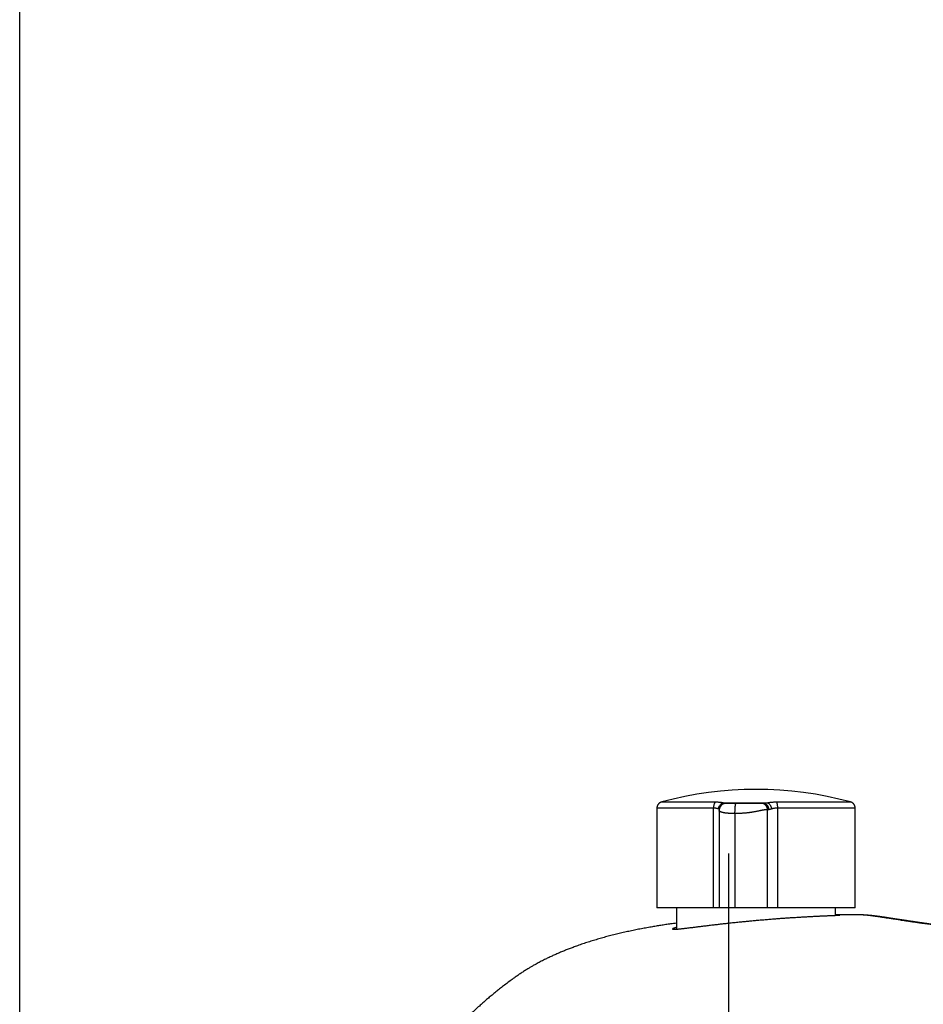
# Model space of a CAD drawing. Header units: millimetres. Extents: x 6161 to 8965, y -9035 to -5431.
# Tile 242 of 256: x 6764.87 to 6771.89, y -6055.53 to -6047.88. Entities that reach past the tile are written whole.
import ezdxf

# ---------------------------------------------------------------- set-up
doc = ezdxf.new("R2010")
doc.units = ezdxf.units.MM
doc.layers.add('Wyposazenie Wew - Urzadzenia Sanitarne', color=6, linetype='Continuous')
doc.layers.add('Ściany', color=7, linetype='Continuous')

# ---------------------------------------------------------------- blocks, each defined once
blk = doc.blocks.new('ORAS_ELECTRA')
for p, q in [((3.5617, 0.5549), (2.7874, 0.5549)), ((2.7874, 0.1156), (2.7874, 0.5549)), ((2.7874, 0.4019), (2.6221, 0.4019)), ((2.7874, 0.0717), (2.7874, 0.1156)), ((2.7874, 0.1156), (3.5617, 0.1156)), ((3.5426, 0.0716), (2.7874, 0.0716)), ((3.5426, 0.0716), (3.5426, 0.0716)), ((3.6034, 0.04), (3.6034, -0.3033)), ((3.5197, -0.0512), (2.7874, -0.0512)), ((2.7874, -0.3808), (2.7874, -0.3035)), ((2.7874, -0.3035), (3.5497, -0.3035)), ((2.7874, -0.9851), (2.7874, -0.3808)), ((3.5617, -0.3808), (2.7874, -0.3808)), ((2.7294, -0.832), (2.7874, -0.832)), ((2.7874, -0.9851), (3.5617, -0.9851)), ((2.7328, -1.0256), (2.7328, -1.0252))]:
    blk.add_line(p, q)
blk.add_arc((0.9003, -0.2151), 2.8071, 344.8647, 15.1366)
for points, knots in [([(2.6687, 0.4019), (2.6666, 0.4174), (2.6629, 0.4456), (2.6569, 0.4863), (2.6511, 0.5241), (2.6451, 0.5618), (2.6384, 0.6015), (2.631, 0.6429), (2.6228, 0.6863), (2.6142, 0.7295), (2.6051, 0.7727), (2.5955, 0.8158), (2.5855, 0.8586), (2.575, 0.901), (2.564, 0.9432), (2.5525, 0.9852), (2.5404, 1.0269), (2.5278, 1.0682), (2.5146, 1.1092), (2.5008, 1.15), (2.4876, 1.1872), (2.4752, 1.2207), (2.4636, 1.2507), (2.4516, 1.2806), (2.4392, 1.3103), (2.4264, 1.3399), (2.4131, 1.3693), (2.3994, 1.3986), (2.3845, 1.429), (2.3683, 1.4605), (2.3527, 1.4895), (2.3387, 1.5147), (2.3263, 1.5361), (2.3125, 1.5592), (2.2971, 1.5839), (2.28, 1.6101), (2.2625, 1.636), (2.2424, 1.6644), (2.2197, 1.6954), (2.1946, 1.7289), (2.17, 1.7608), (2.1459, 1.7913), (2.1224, 1.8203), (2.0986, 1.849), (2.0744, 1.8775), (2.0498, 1.9056), (2.0236, 1.9349), (1.9958, 1.9652), (1.9661, 1.9964), (1.936, 2.0272), (1.9054, 2.0576), (1.8742, 2.0875), (1.8443, 2.1153), (1.8157, 2.1411), (1.7885, 2.1651), (1.761, 2.1886), (1.733, 2.2117), (1.7048, 2.2345), (1.6762, 2.2569), (1.6472, 2.2789), (1.6167, 2.3014), (1.5845, 2.3243), (1.5507, 2.3476), (1.5164, 2.3703), (1.4818, 2.3925), (1.4467, 2.4141), (1.4111, 2.4351), (1.3753, 2.4556), (1.3419, 2.4738), (1.3111, 2.49), (1.2831, 2.5043), (1.2548, 2.5182), (1.2264, 2.5318), (1.1977, 2.545), (1.1687, 2.5579), (1.1395, 2.5704), (1.1098, 2.5826), (1.0801, 2.5945), (1.0473, 2.607), (1.0114, 2.6201), (0.9725, 2.6336), (0.9332, 2.6464), (0.8938, 2.6586), (0.8541, 2.6701), (0.8161, 2.6806), (0.7797, 2.6899), (0.7452, 2.6983), (0.7105, 2.7063), (0.6756, 2.7138), (0.6407, 2.7208), (0.6056, 2.7274), (0.5704, 2.7336), (0.5333, 2.7397), (0.4941, 2.7455), (0.4529, 2.7511), (0.4116, 2.7561), (0.3687, 2.7607), (0.3242, 2.765), (0.2781, 2.7687), (0.2319, 2.7718), (0.1856, 2.7743), (0.1392, 2.7762), (0.0928, 2.7775), (0.0464, 2.7784), (0.0155, 2.7785), (0, 2.7785)], [0, 0, 0, 0, 0.011884, 0.021541, 0.031198, 0.040858, 0.050517, 0.061658, 0.072798, 0.083938, 0.09509, 0.106242, 0.117393, 0.128399, 0.139405, 0.150419, 0.161432, 0.172305, 0.183178, 0.19406, 0.204942, 0.213072, 0.221203, 0.229333, 0.237463, 0.245619, 0.253775, 0.261931, 0.270086, 0.279443, 0.288799, 0.295047, 0.301296, 0.307544, 0.315447, 0.323352, 0.331258, 0.339161, 0.34974, 0.36032, 0.370899, 0.380327, 0.389756, 0.399185, 0.408626, 0.418068, 0.427509, 0.43839, 0.449271, 0.460152, 0.471056, 0.481961, 0.492865, 0.502019, 0.511174, 0.520329, 0.529483, 0.538667, 0.547851, 0.557036, 0.566219, 0.5766, 0.586982, 0.597364, 0.607745, 0.618173, 0.628604, 0.639034, 0.649463, 0.65742, 0.665378, 0.673335, 0.681305, 0.689275, 0.697245, 0.705338, 0.713432, 0.721531, 0.729629, 0.740047, 0.750464, 0.760882, 0.771325, 0.781768, 0.792212, 0.801205, 0.8102, 0.819195, 0.828189, 0.837207, 0.846227, 0.855246, 0.864265, 0.874765, 0.885266, 0.895775, 0.906283, 0.917982, 0.929681, 0.941381, 0.953079, 0.964809, 0.97654, 0.98827, 1, 1, 1, 1]), ([(3.61, 0.518), (3.6095, 0.5196), (3.6085, 0.5228), (3.6066, 0.5271), (3.6045, 0.531), (3.6024, 0.5341), (3.6005, 0.5365), (3.5989, 0.5384), (3.5974, 0.54), (3.596, 0.5414), (3.5944, 0.5428), (3.5923, 0.5445), (3.5896, 0.5465), (3.5864, 0.5485), (3.5825, 0.5505), (3.5781, 0.5523), (3.5731, 0.5537), (3.5675, 0.5547), (3.5637, 0.5549), (3.5617, 0.5549)], [0, 0, 0, 0, 0.078431, 0.1516011, 0.2186896, 0.2790502, 0.32217, 0.3604948, 0.3938979, 0.422293, 0.4507485, 0.4935938, 0.5444787, 0.6032665, 0.6696909, 0.7433181, 0.8235147, 0.9094301, 1, 1, 1, 1]), ([(3.5617, 0.1156), (3.5617, 0.1291), (3.5617, 0.156), (3.5617, 0.1948), (3.5617, 0.2323), (3.5617, 0.2683), (3.5617, 0.3025), (3.5617, 0.3351), (3.5617, 0.3657), (3.5617, 0.3943), (3.5617, 0.4209), (3.5617, 0.4452), (3.5617, 0.4673), (3.5617, 0.4871), (3.5617, 0.5045), (3.5617, 0.5194), (3.5617, 0.5317), (3.5617, 0.5415), (3.5617, 0.5488), (3.5617, 0.5532), (3.5617, 0.5552), (3.5617, 0.5548), (3.5617, 0.5547)], [0, 0, 0, 0, 0.051969, 0.103938, 0.155907, 0.207876, 0.259845, 0.311814, 0.363783, 0.415752, 0.467721, 0.51969, 0.571659, 0.623628, 0.675597, 0.727566, 0.779535, 0.831504, 0.883473, 0.935442, 0.987411, 1, 1, 1, 1]), ([(3.61, 0.5179), (3.61, 0.5179), (3.61, 0.5178), (3.61, 0.5162), (3.61, 0.5136), (3.61, 0.5098), (3.61, 0.5049), (3.61, 0.4989), (3.61, 0.4918), (3.61, 0.4836), (3.61, 0.4745), (3.61, 0.4644), (3.61, 0.4531), (3.61, 0.4408), (3.61, 0.4274), (3.61, 0.413), (3.61, 0.3976), (3.61, 0.3814), (3.61, 0.3644), (3.61, 0.3466), (3.61, 0.3279), (3.61, 0.3084), (3.61, 0.2879), (3.61, 0.2665), (3.61, 0.2444), (3.61, 0.2215), (3.61, 0.1982), (3.61, 0.1743), (3.61, 0.15), (3.61, 0.1252), (3.61, 0.1082), (3.61, 0.0997)], [0, 0, 0, 0, 0.030258, 0.064558, 0.099481, 0.134404, 0.169327, 0.204251, 0.239174, 0.273473, 0.307773, 0.342072, 0.376372, 0.411295, 0.446218, 0.481141, 0.516065, 0.550988, 0.585287, 0.619587, 0.653886, 0.688186, 0.723109, 0.758032, 0.792955, 0.827879, 0.862802, 0.897101, 0.931401, 0.9657, 1, 1, 1, 1]), ([(2.6354, 0.4019), (2.6351, 0.403), (2.6344, 0.4055), (2.6334, 0.4092), (2.6323, 0.413), (2.6313, 0.4165), (2.6303, 0.4198), (2.6292, 0.423), (2.6282, 0.4258), (2.6272, 0.4283), (2.6263, 0.4305), (2.6255, 0.4322), (2.6247, 0.4336), (2.6238, 0.4346), (2.623, 0.4351), (2.6224, 0.4348), (2.6219, 0.4339), (2.6215, 0.4324), (2.6212, 0.4304), (2.6211, 0.4282), (2.621, 0.4257), (2.621, 0.4228), (2.621, 0.4196), (2.6212, 0.4159), (2.6214, 0.4115), (2.6217, 0.4061), (2.6222, 0.3997), (2.6228, 0.3926), (2.6235, 0.3851), (2.6243, 0.3773), (2.6251, 0.3697), (2.6259, 0.3622), (2.6268, 0.3547), (2.6276, 0.3469), (2.6286, 0.3387), (2.6296, 0.3303), (2.6307, 0.3205), (2.6321, 0.3095), (2.6336, 0.297), (2.6352, 0.284), (2.6368, 0.2709), (2.6384, 0.2578), (2.64, 0.2454), (2.6415, 0.2333), (2.6429, 0.2216), (2.6444, 0.2096), (2.6459, 0.1973), (2.6475, 0.1848), (2.6492, 0.1707), (2.6511, 0.1551), (2.6532, 0.1377), (2.6553, 0.12), (2.6574, 0.1024), (2.6594, 0.0852), (2.6612, 0.0691), (2.663, 0.0537), (2.6647, 0.0389), (2.6663, 0.0239), (2.668, 0.0088), (2.6697, -0.0065), (2.6715, -0.0235), (2.6735, -0.0422), (2.6757, -0.0626), (2.6778, -0.0833), (2.6798, -0.1034), (2.6818, -0.123), (2.6835, -0.141), (2.6852, -0.1581), (2.6867, -0.1748), (2.6883, -0.1921), (2.69, -0.2101), (2.6916, -0.2281), (2.6932, -0.2466), (2.6948, -0.2655), (2.6965, -0.2849), (2.6981, -0.3043), (2.6996, -0.3235), (2.7011, -0.3425), (2.7025, -0.3603), (2.7038, -0.377), (2.7049, -0.3926), (2.7061, -0.4081), (2.7072, -0.4235), (2.7083, -0.4388), (2.7094, -0.4555), (2.7106, -0.4735), (2.7119, -0.4927), (2.7131, -0.5117), (2.7142, -0.5299), (2.7153, -0.5471), (2.7162, -0.5625), (2.717, -0.5769), (2.7178, -0.5901), (2.7185, -0.6032), (2.7192, -0.616), (2.7199, -0.6286), (2.7206, -0.6422), (2.7214, -0.6567), (2.7222, -0.6719), (2.7229, -0.6867), (2.7236, -0.7006), (2.7242, -0.7135), (2.7247, -0.7249), (2.7252, -0.7353), (2.7256, -0.7448), (2.726, -0.754), (2.7264, -0.7628), (2.7268, -0.7714), (2.7272, -0.7804), (2.7276, -0.7897), (2.728, -0.7993), (2.7283, -0.8082), (2.7287, -0.8163), (2.729, -0.8235), (2.7293, -0.8296), (2.7295, -0.835), (2.7297, -0.8396), (2.7299, -0.8439), (2.7301, -0.8478), (2.7303, -0.8513), (2.7305, -0.8547), (2.7307, -0.8579), (2.7308, -0.8607), (2.731, -0.8628), (2.7312, -0.8642), (2.7313, -0.865), (2.7314, -0.8651), (2.7315, -0.8648), (2.7316, -0.8641), (2.7317, -0.863), (2.7318, -0.8615), (2.7319, -0.8596), (2.7319, -0.857), (2.732, -0.8537), (2.7321, -0.8495), (2.7321, -0.8445), (2.7322, -0.8391), (2.7322, -0.8348), (2.7322, -0.8324), (2.7322, -0.832)], [0, 0, 0, 0, 0.0042792, 0.0099787, 0.0156781, 0.021404, 0.0271325, 0.0336812, 0.0402309, 0.0467796, 0.0533655, 0.0599525, 0.0665385, 0.075105, 0.0836716, 0.0922755, 0.1008795, 0.1086514, 0.1164303, 0.1228835, 0.1293378, 0.135791, 0.1422804, 0.1487709, 0.1552604, 0.1636998, 0.1721392, 0.1806144, 0.1890896, 0.1967438, 0.2044047, 0.2108416, 0.2172794, 0.2237163, 0.2301885, 0.2366616, 0.2431338, 0.2515487, 0.2599637, 0.2684131, 0.2768626, 0.2844923, 0.2921284, 0.2986405, 0.3051535, 0.3116655, 0.3182132, 0.3247618, 0.3313095, 0.3398225, 0.3483355, 0.3568835, 0.3654316, 0.3731504, 0.3808757, 0.3874612, 0.3940477, 0.4006332, 0.4072552, 0.4138782, 0.4205002, 0.4291111, 0.4377221, 0.4463692, 0.4550164, 0.4628257, 0.4706418, 0.477228, 0.4838183, 0.4911381, 0.498458, 0.5058002, 0.5131423, 0.5210725, 0.5290028, 0.5369615, 0.5449203, 0.5527456, 0.5605779, 0.5671458, 0.5737147, 0.5802826, 0.5868873, 0.593493, 0.6000978, 0.6086872, 0.6172766, 0.6259026, 0.6345286, 0.6423194, 0.650117, 0.6566572, 0.6631984, 0.6697386, 0.6763153, 0.682893, 0.6894697, 0.6980223, 0.7065749, 0.7151638, 0.7237526, 0.7315096, 0.7392733, 0.7458024, 0.7523325, 0.7588616, 0.765427, 0.7719935, 0.7785589, 0.7870967, 0.7956344, 0.8042082, 0.812782, 0.8205252, 0.8282751, 0.8348041, 0.841334, 0.847863, 0.8544283, 0.8609946, 0.8675599, 0.8760975, 0.884635, 0.8932085, 0.9017821, 0.909525, 0.9172746, 0.9238053, 0.930337, 0.9368677, 0.9434348, 0.9500028, 0.9565699, 0.9651097, 0.9736495, 0.9822254, 0.9908012, 0.9985463, 1, 1, 1, 1]), ([(3.5528, 0.0707), (3.5531, 0.0713), (3.5538, 0.0731), (3.5547, 0.0751), (3.5553, 0.0765)], [0, 0, 0, 0, 0.333283, 1, 1, 1, 1]), ([(3.5553, 0.0765), (3.556, 0.0782), (3.5573, 0.0817), (3.5589, 0.0876), (3.5602, 0.094), (3.5611, 0.1008), (3.5616, 0.108), (3.5617, 0.1131), (3.5617, 0.1156)], [0, 0, 0, 0, 0.1721607, 0.3417805, 0.5091093, 0.6744073, 0.8379446, 1, 1, 1, 1]), ([(3.5553, 0.0765), (3.5579, 0.0762), (3.5633, 0.0754), (3.5713, 0.073), (3.5791, 0.0694), (3.5863, 0.0648), (3.5925, 0.0593), (3.5975, 0.0531), (3.6013, 0.0467), (3.6027, 0.0422), (3.6034, 0.04)], [0, 0, 0, 0, 0.118749, 0.242699, 0.370375, 0.5, 0.629625, 0.757301, 0.881251, 1, 1, 1, 1]), ([(3.61, 0.0997), (3.6092, 0.1008), (3.6076, 0.103), (3.6036, 0.106), (3.5985, 0.1088), (3.5923, 0.1113), (3.5852, 0.1132), (3.5775, 0.1146), (3.5696, 0.1154), (3.5643, 0.1155), (3.5617, 0.1156)], [0, 0, 0, 0, 0.1191402, 0.243165, 0.3706743, 0.5, 0.6293257, 0.756835, 0.8808598, 1, 1, 1, 1]), ([(3.61, 0.0997), (3.61, 0.0958), (3.6099, 0.088), (3.6093, 0.0769), (3.6084, 0.0665), (3.6071, 0.0568), (3.6055, 0.0478), (3.6041, 0.0426), (3.6034, 0.04)], [0, 0, 0, 0, 0.165911, 0.33128, 0.498335, 0.665401, 0.831978, 1, 1, 1, 1]), ([(2.7874, -0.0512), (2.7874, -0.0486), (2.7874, -0.0433), (2.7874, -0.0357), (2.7874, -0.0284), (2.7874, -0.0214), (2.7874, -0.0147), (2.7874, -0.0083), (2.7874, -0.0022), (2.7874, 0.0036), (2.7874, 0.0091), (2.7874, 0.0144), (2.7874, 0.0193), (2.7874, 0.024), (2.7874, 0.0284), (2.7874, 0.0328), (2.7874, 0.037), (2.7874, 0.0411), (2.7874, 0.0449), (2.7874, 0.0484), (2.7874, 0.0516), (2.7874, 0.0545), (2.7874, 0.0573), (2.7874, 0.0599), (2.7874, 0.0622), (2.7874, 0.0643), (2.7874, 0.0661), (2.7874, 0.0677), (2.7874, 0.0691), (2.7874, 0.0702), (2.7874, 0.071), (2.7874, 0.0715), (2.7874, 0.0716), (2.7874, 0.0716), (2.7874, 0.0716)], [0, 0, 0, 0, 0.019721, 0.03899, 0.057967, 0.076814, 0.095683, 0.114718, 0.134051, 0.153798, 0.17406, 0.194923, 0.216457, 0.238722, 0.261761, 0.285612, 0.313317, 0.342096, 0.371961, 0.402918, 0.434962, 0.468086, 0.502274, 0.541086, 0.581133, 0.622379, 0.664784, 0.708307, 0.762973, 0.819155, 0.87676, 0.935693, 0.995855, 1, 1, 1, 1]), ([(3.5197, -0.0512), (3.5197, -0.0486), (3.5197, -0.0435), (3.5199, -0.0359), (3.52, -0.0284), (3.5202, -0.0212), (3.5205, -0.0142), (3.5209, -0.0073), (3.5213, -0.0007), (3.5218, 0.0056), (3.5223, 0.0114), (3.5229, 0.0167), (3.5233, 0.0202), (3.5236, 0.0225), (3.5238, 0.0237), (3.5239, 0.0249), (3.5241, 0.0261), (3.5242, 0.0272), (3.5245, 0.0292), (3.525, 0.0321), (3.5257, 0.0358), (3.5264, 0.0395), (3.5272, 0.0433), (3.5281, 0.047), (3.529, 0.0503), (3.5299, 0.0533), (3.5308, 0.056), (3.5317, 0.0585), (3.5327, 0.0609), (3.5337, 0.063), (3.5349, 0.0653), (3.5362, 0.0673), (3.5377, 0.069), (3.539, 0.0702), (3.5402, 0.071), (3.5413, 0.0714), (3.5421, 0.0716), (3.5425, 0.0716), (3.5426, 0.0716)], [0, 0, 0, 0, 0.01917, 0.038292, 0.057502, 0.076956, 0.09682, 0.117269, 0.138479, 0.160625, 0.183871, 0.204366, 0.225833, 0.231627, 0.237495, 0.243437, 0.249456, 0.255552, 0.261727, 0.28189, 0.304533, 0.329846, 0.358036, 0.389317, 0.423917, 0.45358, 0.485546, 0.519924, 0.556824, 0.596349, 0.638597, 0.700325, 0.760775, 0.819502, 0.876112, 0.93026, 0.981648, 1, 1, 1, 1]), ([(3.5997, 0.0163), (3.5997, 0.0165), (3.5997, 0.017), (3.5997, 0.0179), (3.5997, 0.0187), (3.5996, 0.0195), (3.5996, 0.0202), (3.5996, 0.0209), (3.5995, 0.0214), (3.5995, 0.0219), (3.5994, 0.0223), (3.5994, 0.0227), (3.5993, 0.023), (3.5993, 0.0233), (3.5993, 0.0236), (3.5992, 0.024), (3.5991, 0.0244), (3.5991, 0.0249), (3.5989, 0.0258), (3.5987, 0.0272), (3.5981, 0.0298), (3.5972, 0.033), (3.5958, 0.0367), (3.5943, 0.0401), (3.5927, 0.0432), (3.5909, 0.0462), (3.5892, 0.0486), (3.5878, 0.0504), (3.5868, 0.0516), (3.586, 0.0525), (3.5853, 0.0533), (3.5845, 0.0541), (3.5835, 0.0551), (3.5823, 0.0563), (3.5805, 0.0579), (3.5783, 0.0597), (3.5758, 0.0615), (3.5733, 0.0632), (3.5709, 0.0645), (3.5686, 0.0657), (3.5666, 0.0666), (3.5648, 0.0674), (3.5631, 0.068), (3.5613, 0.0687), (3.5592, 0.0693), (3.5569, 0.0699), (3.5543, 0.0705), (3.5521, 0.0709), (3.5502, 0.0711), (3.5487, 0.0713), (3.547, 0.0715), (3.5449, 0.0716), (3.5435, 0.0716), (3.5427, 0.0716)], [0, 0, 0, 0, 0.041021, 0.077129, 0.108289, 0.134488, 0.155745, 0.166554, 0.175503, 0.182672, 0.188223, 0.190501, 0.192537, 0.19444, 0.19634, 0.198367, 0.203303, 0.208682, 0.214023, 0.226465, 0.24817, 0.285339, 0.314754, 0.343372, 0.372817, 0.40328, 0.434823, 0.453059, 0.467575, 0.478348, 0.486536, 0.495857, 0.510203, 0.526983, 0.546081, 0.579762, 0.61095, 0.639622, 0.668015, 0.693395, 0.715765, 0.735138, 0.75305, 0.773725, 0.797404, 0.824822, 0.855364, 0.888996, 0.905911, 0.923594, 0.944615, 0.9701, 1, 1, 1, 1]), ([(3.6034, 0.04), (3.6029, 0.0371), (3.602, 0.0315), (3.6008, 0.0242), (3.5999, 0.0178), (3.5998, 0.0145), (3.5997, 0.0128)], [0, 0, 0, 0, 0.266792, 0.520964, 0.764581, 1, 1, 1, 1]), ([(3.5997, 0.0162), (3.5997, 0.016), (3.5997, 0.0157), (3.5997, 0.0147), (3.5997, 0.0133), (3.5997, 0.0115), (3.5997, 0.0093), (3.5997, 0.0068), (3.5997, 0.0038), (3.5997, 0.0008), (3.5997, -0.0021), (3.5997, -0.0048), (3.5997, -0.0077), (3.5997, -0.0107), (3.5997, -0.0139), (3.5997, -0.0173), (3.5997, -0.0209), (3.5997, -0.0247), (3.5997, -0.028), (3.5997, -0.0305), (3.5997, -0.0321), (3.5997, -0.0338), (3.5997, -0.0354), (3.5997, -0.0371), (3.5997, -0.0396), (3.5997, -0.0429), (3.5997, -0.0464), (3.5997, -0.0488), (3.5997, -0.0501), (3.5997, -0.0514), (3.5997, -0.0527), (3.5997, -0.054), (3.5997, -0.0553), (3.5997, -0.0563), (3.5997, -0.0571), (3.5997, -0.0576), (3.5997, -0.0582), (3.5997, -0.0591), (3.5997, -0.0598), (3.5997, -0.0603)], [0, 0, 0, 0, 0.076078, 0.15297, 0.227006, 0.298208, 0.366602, 0.432213, 0.495074, 0.555219, 0.594456, 0.632169, 0.668376, 0.703094, 0.736346, 0.768157, 0.800233, 0.830287, 0.858366, 0.86887, 0.879083, 0.889008, 0.898651, 0.908017, 0.917111, 0.938818, 0.957286, 0.962758, 0.967903, 0.972732, 0.977263, 0.981513, 0.985504, 0.989865, 0.991183, 0.992445, 0.993663, 0.996026, 1, 1, 1, 1]), ([(2.7874, -0.3035), (2.7874, -0.3017), (2.7874, -0.2982), (2.7874, -0.2926), (2.7874, -0.287), (2.7874, -0.2811), (2.7874, -0.275), (2.7874, -0.2687), (2.7874, -0.2626), (2.7874, -0.2568), (2.7874, -0.2513), (2.7874, -0.2456), (2.7874, -0.2398), (2.7874, -0.2337), (2.7874, -0.2275), (2.7874, -0.2213), (2.7874, -0.2152), (2.7874, -0.2092), (2.7874, -0.2031), (2.7874, -0.1968), (2.7874, -0.1903), (2.7874, -0.1841), (2.7874, -0.1782), (2.7874, -0.1726), (2.7874, -0.167), (2.7874, -0.1612), (2.7874, -0.1553), (2.7874, -0.1493), (2.7874, -0.1432), (2.7874, -0.137), (2.7874, -0.1307), (2.7874, -0.1242), (2.7874, -0.1176), (2.7874, -0.1108), (2.7874, -0.1039), (2.7874, -0.0969), (2.7874, -0.0896), (2.7874, -0.0823), (2.7874, -0.0747), (2.7874, -0.067), (2.7874, -0.0591), (2.7874, -0.0539), (2.7874, -0.0512)], [0, 0, 0, 0, 0.049887, 0.099698, 0.149297, 0.198547, 0.247314, 0.295466, 0.34287, 0.379507, 0.415541, 0.45091, 0.485556, 0.519419, 0.552445, 0.584578, 0.61163, 0.637943, 0.663488, 0.688238, 0.712168, 0.735259, 0.752802, 0.769811, 0.786283, 0.802217, 0.817617, 0.832489, 0.846477, 0.85999, 0.873048, 0.885678, 0.897914, 0.909797, 0.921379, 0.932718, 0.943882, 0.954949, 0.966002, 0.977133, 0.988433, 1, 1, 1, 1]), ([(3.5497, -0.3035), (3.5497, -0.3018), (3.5497, -0.2983), (3.5493, -0.2928), (3.5487, -0.2869), (3.5479, -0.2809), (3.547, -0.2747), (3.5462, -0.2701), (3.5457, -0.2672), (3.5455, -0.266), (3.5453, -0.2648), (3.5451, -0.2637), (3.5448, -0.2621), (3.5443, -0.2597), (3.5436, -0.2561), (3.5428, -0.2522), (3.5419, -0.2479), (3.5409, -0.2431), (3.5397, -0.2373), (3.5383, -0.2302), (3.5366, -0.2217), (3.535, -0.2134), (3.5336, -0.2059), (3.5325, -0.1997), (3.5314, -0.1935), (3.5304, -0.1875), (3.5295, -0.1816), (3.5286, -0.1759), (3.5278, -0.1702), (3.5271, -0.1647), (3.5263, -0.1594), (3.5256, -0.1538), (3.5251, -0.1496), (3.5248, -0.1469), (3.5248, -0.1461), (3.5247, -0.1454), (3.5246, -0.1446), (3.5245, -0.1438), (3.5242, -0.1409), (3.5237, -0.1359), (3.523, -0.1284), (3.5224, -0.1209), (3.5218, -0.1133), (3.5213, -0.1056), (3.5209, -0.0979), (3.5205, -0.0902), (3.5202, -0.0824), (3.52, -0.0746), (3.5199, -0.0668), (3.5197, -0.059), (3.5197, -0.0538), (3.5197, -0.0512)], [0, 0, 0, 0, 0.047929, 0.097632, 0.148959, 0.20173, 0.249192, 0.297439, 0.305998, 0.314574, 0.323166, 0.331729, 0.336957, 0.358592, 0.382731, 0.408606, 0.436117, 0.465151, 0.495573, 0.53725, 0.580638, 0.625264, 0.652229, 0.677298, 0.700547, 0.722056, 0.741908, 0.760187, 0.77698, 0.792763, 0.807157, 0.82025, 0.835675, 0.837547, 0.839386, 0.841193, 0.842966, 0.844708, 0.846419, 0.862519, 0.877721, 0.8921, 0.905742, 0.918737, 0.931183, 0.943183, 0.95484, 0.966256, 0.977529, 0.98875, 1, 1, 1, 1]), ([(3.5197, -0.0512), (3.5229, -0.0512), (3.5295, -0.0512), (3.5394, -0.0515), (3.5485, -0.0518), (3.5566, -0.0522), (3.5636, -0.0527), (3.5703, -0.0532), (3.5764, -0.0538), (3.5819, -0.0545), (3.5868, -0.0553), (3.5909, -0.0561), (3.5946, -0.057), (3.5975, -0.058), (3.5994, -0.0591), (3.5996, -0.0599), (3.5997, -0.0603)], [0, 0, 0, 0, 0.076805, 0.156939, 0.239951, 0.303775, 0.368607, 0.434128, 0.5, 0.565872, 0.631393, 0.696225, 0.760049, 0.843061, 0.923195, 1, 1, 1, 1]), ([(3.5997, -0.0603), (3.5997, -0.0606), (3.5997, -0.0612), (3.5997, -0.0619), (3.5997, -0.0627), (3.5997, -0.0635), (3.5997, -0.0643), (3.5997, -0.0648), (3.5997, -0.0656), (3.5997, -0.0667), (3.5997, -0.0681), (3.5997, -0.0696), (3.5997, -0.0713), (3.5997, -0.0732), (3.5997, -0.0753), (3.5997, -0.0777), (3.5997, -0.0802), (3.5997, -0.0827), (3.5997, -0.0862), (3.5997, -0.0906), (3.5997, -0.0958), (3.5997, -0.101), (3.5997, -0.1064), (3.5997, -0.1117), (3.5997, -0.1176), (3.5997, -0.124), (3.5997, -0.1307), (3.5997, -0.1374), (3.5997, -0.1441), (3.5997, -0.1512), (3.5997, -0.1587), (3.5997, -0.1666), (3.5997, -0.1742), (3.5997, -0.1818), (3.5997, -0.1891), (3.5997, -0.1962), (3.5997, -0.2032), (3.5997, -0.2098), (3.5997, -0.217), (3.5997, -0.2246), (3.5997, -0.2326), (3.5997, -0.2402), (3.5997, -0.2474), (3.5997, -0.2519), (3.5997, -0.2541)], [0, 0, 0, 0, 0.001701, 0.002985, 0.003853, 0.006141, 0.006983, 0.007871, 0.008809, 0.011147, 0.013741, 0.016608, 0.01976, 0.023207, 0.027986, 0.033081, 0.038503, 0.044262, 0.050366, 0.063113, 0.076757, 0.091334, 0.106873, 0.123398, 0.140929, 0.164183, 0.188733, 0.214605, 0.241819, 0.270395, 0.30684, 0.344941, 0.384718, 0.426192, 0.469379, 0.513475, 0.55925, 0.606715, 0.65169, 0.717432, 0.785117, 0.854763, 0.926386, 1, 1, 1, 1]), ([(3.5497, -0.3035), (3.5517, -0.3034), (3.5558, -0.3033), (3.562, -0.3021), (3.5677, -0.3003), (3.5728, -0.2981), (3.5772, -0.2955), (3.5813, -0.2925), (3.5851, -0.2891), (3.5886, -0.2853), (3.5916, -0.2812), (3.5942, -0.2769), (3.5965, -0.2719), (3.5983, -0.2663), (3.5995, -0.2601), (3.5997, -0.2561), (3.5997, -0.2541)], [0, 0, 0, 0, 0.076805, 0.156939, 0.239951, 0.303775, 0.368607, 0.434128, 0.5, 0.565872, 0.631393, 0.696225, 0.760049, 0.843061, 0.923195, 1, 1, 1, 1]), ([(3.5997, -0.2684), (3.5997, -0.2702), (3.5995, -0.2739), (3.5983, -0.2794), (3.5965, -0.2845), (3.5942, -0.289), (3.5916, -0.2929), (3.5886, -0.2966), (3.5851, -0.3), (3.5813, -0.3031), (3.5772, -0.3058), (3.5728, -0.3081), (3.5677, -0.3102), (3.562, -0.3118), (3.5558, -0.3129), (3.5517, -0.313), (3.5497, -0.313)], [0, 0, 0, 0, 0.076805, 0.156939, 0.239951, 0.303775, 0.368607, 0.434128, 0.5, 0.565872, 0.631393, 0.696225, 0.760049, 0.843061, 0.923195, 1, 1, 1, 1]), ([(3.6034, -0.3033), (3.6027, -0.3051), (3.6013, -0.3088), (3.5975, -0.3143), (3.5925, -0.3195), (3.5863, -0.3243), (3.5791, -0.3284), (3.5713, -0.3317), (3.5633, -0.334), (3.5579, -0.3349), (3.5553, -0.3353)], [0, 0, 0, 0, 0.118749, 0.242699, 0.370375, 0.5, 0.629625, 0.757301, 0.881251, 1, 1, 1, 1]), ([(3.5997, -0.2541), (3.5997, -0.2548), (3.5997, -0.2562), (3.5997, -0.2594), (3.5997, -0.2633), (3.5997, -0.2667), (3.5997, -0.2684)], [0, 0, 0, 0, 0.250764, 0.5, 0.749236, 1, 1, 1, 1]), ([(3.5997, -0.2684), (3.5998, -0.2707), (3.5999, -0.2755), (3.6008, -0.2838), (3.602, -0.2931), (3.6029, -0.2998), (3.6034, -0.3033)], [0, 0, 0, 0, 0.235419, 0.479036, 0.733208, 1, 1, 1, 1]), ([(3.6034, -0.3033), (3.6041, -0.3066), (3.6055, -0.3133), (3.6071, -0.3242), (3.6084, -0.3357), (3.6093, -0.3476), (3.6099, -0.3601), (3.61, -0.3686), (3.61, -0.3728)], [0, 0, 0, 0, 0.167999, 0.334577, 0.501664, 0.668698, 0.834066, 1, 1, 1, 1]), ([(3.5553, -0.3353), (3.5547, -0.3335), (3.5536, -0.33), (3.5522, -0.3255), (3.551, -0.321), (3.55, -0.3168), (3.5498, -0.3142), (3.5497, -0.313)], [0, 0, 0, 0, 0.2023635, 0.3901898, 0.5636404, 0.7972661, 1, 1, 1, 1]), ([(3.5617, -0.3808), (3.5617, -0.3781), (3.5616, -0.3725), (3.5611, -0.3645), (3.5602, -0.3567), (3.5589, -0.3491), (3.5573, -0.3419), (3.556, -0.3375), (3.5553, -0.3353)], [0, 0, 0, 0, 0.162055, 0.325593, 0.490891, 0.658219, 0.827839, 1, 1, 1, 1]), ([(3.61, -0.3728), (3.6092, -0.3734), (3.6076, -0.3745), (3.6036, -0.376), (3.5985, -0.3774), (3.5923, -0.3786), (3.5852, -0.3796), (3.5775, -0.3803), (3.5696, -0.3807), (3.5643, -0.3808), (3.5617, -0.3808)], [0, 0, 0, 0, 0.11914, 0.243165, 0.370674, 0.5, 0.629326, 0.756835, 0.88086, 1, 1, 1, 1]), ([(3.5617, -0.9849), (3.5617, -0.985), (3.5617, -0.9854), (3.5617, -0.9837), (3.5617, -0.9796), (3.5617, -0.9727), (3.5617, -0.9632), (3.5617, -0.9512), (3.5617, -0.9366), (3.5617, -0.9195), (3.5617, -0.9001), (3.5617, -0.8783), (3.5617, -0.8542), (3.5617, -0.8279), (3.5617, -0.7995), (3.5617, -0.7691), (3.5617, -0.7369), (3.5617, -0.7028), (3.5617, -0.667), (3.5617, -0.6297), (3.5617, -0.591), (3.5617, -0.551), (3.5617, -0.5099), (3.5617, -0.4677), (3.5617, -0.4247), (3.5617, -0.3954), (3.5617, -0.3808)], [0, 0, 0, 0, 0.005033, 0.048292, 0.091552, 0.134811, 0.17807, 0.22133, 0.264589, 0.307849, 0.351108, 0.394368, 0.437627, 0.480887, 0.524146, 0.567405, 0.610665, 0.653924, 0.697184, 0.740443, 0.783703, 0.826962, 0.870222, 0.913481, 0.956741, 1, 1, 1, 1]), ([(3.61, -0.3728), (3.61, -0.3822), (3.61, -0.401), (3.61, -0.4287), (3.61, -0.4561), (3.61, -0.4832), (3.61, -0.5097), (3.61, -0.5356), (3.61, -0.5608), (3.61, -0.5855), (3.61, -0.6099), (3.61, -0.6337), (3.61, -0.6571), (3.61, -0.6798), (3.61, -0.7017), (3.61, -0.7228), (3.61, -0.743), (3.61, -0.7623), (3.61, -0.7807), (3.61, -0.7984), (3.61, -0.8154), (3.61, -0.8315), (3.61, -0.8466), (3.61, -0.8608), (3.61, -0.8739), (3.61, -0.8859), (3.61, -0.8968), (3.61, -0.9067), (3.61, -0.9157), (3.61, -0.9236), (3.61, -0.9305), (3.61, -0.9362), (3.61, -0.9409), (3.61, -0.9444), (3.61, -0.9468), (3.61, -0.948), (3.61, -0.948), (3.61, -0.948)], [0, 0, 0, 0, 0.02907, 0.058141, 0.087211, 0.116281, 0.145352, 0.173903, 0.202454, 0.231005, 0.259557, 0.288627, 0.317697, 0.346768, 0.375838, 0.404908, 0.433459, 0.462011, 0.490562, 0.519113, 0.548184, 0.577254, 0.606324, 0.635395, 0.664465, 0.693016, 0.721567, 0.750119, 0.77867, 0.80774, 0.836811, 0.865881, 0.894951, 0.924021, 0.952573, 0.981124, 1, 1, 1, 1]), ([(2.7328, -1.0252), (2.7328, -1.0236), (2.7328, -1.0209), (2.7328, -1.0172), (2.7329, -1.0144), (2.7329, -1.0119), (2.7329, -1.0095), (2.7329, -1.0073), (2.7329, -1.0053), (2.7329, -1.0034), (2.733, -1.0014), (2.733, -0.9992), (2.733, -0.9967), (2.733, -0.9934), (2.733, -0.9892), (2.7331, -0.9843), (2.7331, -0.98), (2.7331, -0.9766), (2.7331, -0.9742), (2.7331, -0.972), (2.7331, -0.9701), (2.7332, -0.9684), (2.7332, -0.9667), (2.7332, -0.9649), (2.7332, -0.9629), (2.7332, -0.9607), (2.7332, -0.9585), (2.7332, -0.9562), (2.7332, -0.9538), (2.7332, -0.9514), (2.7332, -0.9489), (2.7333, -0.9463), (2.7333, -0.9428), (2.7333, -0.9385), (2.7333, -0.9339), (2.7333, -0.93), (2.7333, -0.9268), (2.7333, -0.9239), (2.7333, -0.9212), (2.7334, -0.9186), (2.7334, -0.9161), (2.7334, -0.9138), (2.7334, -0.9114), (2.7334, -0.9088), (2.7334, -0.9059), (2.7334, -0.9028), (2.7334, -0.8997), (2.7334, -0.8968), (2.7334, -0.8941), (2.7334, -0.8915), (2.7334, -0.8891), (2.7334, -0.887), (2.7334, -0.8852), (2.7334, -0.8831), (2.7334, -0.8806), (2.7334, -0.8777), (2.7334, -0.8753), (2.7334, -0.8733), (2.7334, -0.8716), (2.7334, -0.8697), (2.7334, -0.8676), (2.7334, -0.8653), (2.7334, -0.8629), (2.7334, -0.8604), (2.7334, -0.8576), (2.7334, -0.8544), (2.7334, -0.8511), (2.7334, -0.8481), (2.7334, -0.8456), (2.7334, -0.8434), (2.7334, -0.8413), (2.7334, -0.8392), (2.7334, -0.837), (2.7334, -0.8346), (2.7334, -0.8329), (2.7334, -0.832)], [0, 0, 0, 0, 0.025346, 0.041514, 0.055857, 0.06875, 0.08098, 0.092572, 0.102123, 0.112108, 0.12253, 0.133537, 0.146021, 0.160132, 0.184501, 0.210263, 0.236236, 0.250249, 0.263083, 0.274263, 0.283805, 0.292587, 0.301103, 0.309352, 0.320331, 0.331606, 0.343364, 0.355775, 0.366984, 0.379486, 0.392895, 0.406407, 0.419997, 0.446769, 0.473511, 0.49133, 0.507531, 0.522448, 0.536266, 0.54984, 0.563598, 0.574662, 0.586898, 0.600495, 0.615341, 0.631272, 0.648204, 0.662699, 0.676923, 0.690761, 0.703171, 0.713907, 0.72309, 0.731765, 0.746959, 0.761608, 0.777025, 0.784694, 0.793131, 0.802937, 0.814112, 0.826455, 0.839046, 0.851769, 0.864615, 0.883765, 0.901031, 0.916411, 0.929903, 0.940738, 0.951503, 0.96226, 0.973257, 0.985821, 1, 1, 1, 1]), ([(3.5617, -0.985), (3.5634, -0.985), (3.5667, -0.9849), (3.5715, -0.9842), (3.5757, -0.9831), (3.5792, -0.9819), (3.5821, -0.9807), (3.5843, -0.9797), (3.5863, -0.9786), (3.5879, -0.9776), (3.5898, -0.9765), (3.5919, -0.9749), (3.5945, -0.9728), (3.5973, -0.9702), (3.6003, -0.967), (3.6032, -0.9632), (3.6059, -0.9587), (3.6083, -0.9537), (3.6094, -0.95), (3.61, -0.9481)], [0, 0, 0, 0, 0.07845, 0.151634, 0.218731, 0.279096, 0.322217, 0.36054, 0.39394, 0.422331, 0.450782, 0.49362, 0.544498, 0.60328, 0.669699, 0.743322, 0.823516, 0.90943, 1, 1, 1, 1]), ([(2.3674, -4.175), (2.3684, -4.1612), (2.3704, -4.1336), (2.3735, -4.0926), (2.3766, -4.0517), (2.3798, -4.0111), (2.3829, -3.9707), (2.3862, -3.9305), (2.3894, -3.8906), (2.3927, -3.8509), (2.396, -3.8115), (2.3994, -3.7722), (2.4028, -3.733), (2.4062, -3.694), (2.4097, -3.6553), (2.4132, -3.6169), (2.4167, -3.5788), (2.4202, -3.541), (2.4237, -3.5036), (2.4273, -3.4665), (2.4308, -3.4297), (2.4344, -3.3933), (2.438, -3.3573), (2.4416, -3.3215), (2.4452, -3.2862), (2.4488, -3.2511), (2.4524, -3.2161), (2.4561, -3.1809), (2.4599, -3.1457), (2.4636, -3.1109), (2.4673, -3.0765), (2.4711, -3.042), (2.4749, -3.0074), (2.4788, -2.9727), (2.4827, -2.9385), (2.4865, -2.9047), (2.4903, -2.8713), (2.4941, -2.8384), (2.4979, -2.8059), (2.5017, -2.7739), (2.5054, -2.7422), (2.5091, -2.7109), (2.5129, -2.6799), (2.5166, -2.6492), (2.5202, -2.619), (2.5239, -2.5891), (2.5276, -2.5588), (2.5314, -2.528), (2.5352, -2.4969), (2.5391, -2.4662), (2.5428, -2.4361), (2.5466, -2.4064), (2.5503, -2.3772), (2.5539, -2.3485), (2.5575, -2.3203), (2.561, -2.2925), (2.5647, -2.2638), (2.5686, -2.2341), (2.5725, -2.2035), (2.5764, -2.1736), (2.5802, -2.1443), (2.584, -2.1156), (2.5876, -2.0875), (2.5912, -2.06), (2.5948, -2.033), (2.5983, -2.0067), (2.6017, -1.9808), (2.605, -1.9555), (2.6083, -1.9307), (2.6116, -1.9062), (2.6148, -1.8821), (2.618, -1.8586), (2.6211, -1.8354), (2.6241, -1.8127), (2.6271, -1.7904), (2.6301, -1.7687), (2.633, -1.7473), (2.6358, -1.7265), (2.6389, -1.7044), (2.6421, -1.6812), (2.6454, -1.657), (2.6487, -1.6334), (2.6518, -1.6106), (2.6549, -1.5884), (2.658, -1.5668), (2.6609, -1.5458), (2.6638, -1.5254), (2.6667, -1.5056), (2.6693, -1.4873), (2.6718, -1.4702), (2.6741, -1.4544), (2.6764, -1.439), (2.6786, -1.424), (2.6808, -1.4094), (2.6829, -1.3951), (2.685, -1.3813), (2.687, -1.3678), (2.6893, -1.3524), (2.6919, -1.3355), (2.6947, -1.3171), (2.6974, -1.2995), (2.7, -1.2826), (2.7025, -1.2663), (2.705, -1.2507), (2.7073, -1.2358), (2.7095, -1.2214), (2.7116, -1.2076), (2.7136, -1.1944), (2.7155, -1.1818), (2.7174, -1.1696), (2.7191, -1.158), (2.7207, -1.1467), (2.7223, -1.1358), (2.7237, -1.1252), (2.7251, -1.1151), (2.7263, -1.1055), (2.7274, -1.0962), (2.7285, -1.0873), (2.7294, -1.0788), (2.7302, -1.0705), (2.731, -1.0623), (2.7316, -1.0542), (2.7322, -1.0452), (2.7326, -1.0356), (2.7327, -1.0289), (2.7328, -1.0256)], [0, 0, 0, 0, 0.005164, 0.010329, 0.015494, 0.020658, 0.025822, 0.031005, 0.036188, 0.041372, 0.046555, 0.051738, 0.056984, 0.06223, 0.067476, 0.072723, 0.077968, 0.083214, 0.08846, 0.093707, 0.098953, 0.104199, 0.109444, 0.11469, 0.119937, 0.125183, 0.130428, 0.135872, 0.141317, 0.146762, 0.152206, 0.15765, 0.163343, 0.169037, 0.174731, 0.180424, 0.186117, 0.19181, 0.197503, 0.203197, 0.20889, 0.214583, 0.220354, 0.226126, 0.231897, 0.237669, 0.24344, 0.24976, 0.25608, 0.2624, 0.26872, 0.275039, 0.281377, 0.287715, 0.294054, 0.300392, 0.30673, 0.314114, 0.321498, 0.328883, 0.336267, 0.343651, 0.351036, 0.35842, 0.365804, 0.373187, 0.380571, 0.387955, 0.395339, 0.402843, 0.410348, 0.417853, 0.425358, 0.432951, 0.440545, 0.448138, 0.455736, 0.463333, 0.470931, 0.480459, 0.489988, 0.499517, 0.509046, 0.518575, 0.528119, 0.537663, 0.547208, 0.556752, 0.566296, 0.57459, 0.582884, 0.591178, 0.599474, 0.60777, 0.616066, 0.624348, 0.63263, 0.640912, 0.653338, 0.665764, 0.678196, 0.690629, 0.703064, 0.715499, 0.727921, 0.740344, 0.752769, 0.765193, 0.777621, 0.79005, 0.802479, 0.814908, 0.827734, 0.84056, 0.853387, 0.866213, 0.879042, 0.891871, 0.904701, 0.917531, 0.931434, 0.945337, 0.95924, 0.980096, 1, 1, 1, 1]), ([(2.3694, -4.1893), (2.3698, -4.1839), (2.3706, -4.1731), (2.3718, -4.1568), (2.3731, -4.139), (2.3745, -4.1195), (2.3762, -4.0979), (2.3779, -4.0754), (2.3797, -4.0522), (2.3815, -4.0286), (2.3833, -4.0053), (2.3852, -3.9821), (2.387, -3.959), (2.3888, -3.936), (2.3907, -3.9132), (2.3926, -3.8906), (2.3944, -3.8681), (2.3963, -3.8457), (2.3982, -3.8234), (2.4, -3.8011), (2.4019, -3.7789), (2.4039, -3.7568), (2.4058, -3.7348), (2.4077, -3.713), (2.4096, -3.6912), (2.4115, -3.6696), (2.4135, -3.6481), (2.4154, -3.6267), (2.4174, -3.6054), (2.4193, -3.5842), (2.4213, -3.563), (2.4232, -3.5419), (2.4252, -3.521), (2.4272, -3.5001), (2.4292, -3.4793), (2.4312, -3.4587), (2.4332, -3.4381), (2.4352, -3.4176), (2.4372, -3.3971), (2.4392, -3.3768), (2.4412, -3.3566), (2.4432, -3.3364), (2.4453, -3.3164), (2.4473, -3.2964), (2.4493, -3.2765), (2.4514, -3.2567), (2.4534, -3.237), (2.4555, -3.2174), (2.4575, -3.1978), (2.4596, -3.1783), (2.4616, -3.159), (2.4637, -3.1397), (2.4657, -3.1204), (2.4678, -3.1013), (2.4699, -3.0822), (2.4719, -3.0632), (2.474, -3.0443), (2.4761, -3.0255), (2.4782, -3.0067), (2.4803, -2.988), (2.4823, -2.9694), (2.4844, -2.951), (2.4865, -2.9325), (2.4886, -2.9142), (2.4907, -2.896), (2.4927, -2.8778), (2.4948, -2.8597), (2.4969, -2.8417), (2.499, -2.8238), (2.5011, -2.8059), (2.5032, -2.7881), (2.5052, -2.7704), (2.5073, -2.7528), (2.5094, -2.7352), (2.5115, -2.7178), (2.5136, -2.7003), (2.5156, -2.683), (2.5177, -2.6658), (2.5198, -2.6487), (2.5218, -2.6316), (2.5239, -2.6146), (2.526, -2.5977), (2.528, -2.5808), (2.5301, -2.5641), (2.5321, -2.5474), (2.5342, -2.5309), (2.5362, -2.5144), (2.5382, -2.4979), (2.5403, -2.4816), (2.5423, -2.4653), (2.5443, -2.4491), (2.5463, -2.433), (2.5484, -2.4169), (2.5504, -2.4009), (2.5524, -2.385), (2.5544, -2.3691), (2.5564, -2.3534), (2.5584, -2.3377), (2.5604, -2.3221), (2.5623, -2.3066), (2.5643, -2.2912), (2.5663, -2.2759), (2.5682, -2.2606), (2.5702, -2.2455), (2.5721, -2.2304), (2.5741, -2.2154), (2.576, -2.2004), (2.5779, -2.1856), (2.5798, -2.1708), (2.5817, -2.156), (2.5836, -2.1414), (2.5855, -2.1268), (2.5874, -2.1123), (2.5893, -2.0978), (2.5912, -2.0834), (2.5931, -2.0691), (2.595, -2.0549), (2.5968, -2.0406), (2.5987, -2.0265), (2.6005, -2.0126), (2.6024, -1.9988), (2.6042, -1.9851), (2.606, -1.9714), (2.6078, -1.9578), (2.6096, -1.9443), (2.6113, -1.9309), (2.6131, -1.9176), (2.6149, -1.9043), (2.6166, -1.8911), (2.6184, -1.878), (2.6201, -1.865), (2.6219, -1.8521), (2.6236, -1.8393), (2.6253, -1.8265), (2.627, -1.8138), (2.6287, -1.8012), (2.6304, -1.7886), (2.6321, -1.7762), (2.6338, -1.7639), (2.6354, -1.7516), (2.6371, -1.7394), (2.6387, -1.7273), (2.6404, -1.7153), (2.642, -1.7034), (2.6436, -1.6915), (2.6453, -1.6798), (2.6469, -1.6681), (2.6485, -1.6565), (2.6501, -1.645), (2.6516, -1.6337), (2.6532, -1.6224), (2.6548, -1.6112), (2.6563, -1.6001), (2.6579, -1.5891), (2.6594, -1.5782), (2.6609, -1.5674), (2.6625, -1.5567), (2.664, -1.5461), (2.6655, -1.5356), (2.667, -1.5251), (2.6684, -1.5148), (2.6699, -1.5045), (2.6714, -1.4943), (2.6729, -1.4842), (2.6743, -1.4741), (2.6758, -1.464), (2.6773, -1.4541), (2.6787, -1.4442), (2.6802, -1.4344), (2.6816, -1.4247), (2.683, -1.4151), (2.6845, -1.4056), (2.6859, -1.3961), (2.6873, -1.3868), (2.6887, -1.3775), (2.69, -1.3683), (2.6914, -1.3592), (2.6928, -1.3502), (2.6941, -1.3413), (2.6955, -1.3324), (2.6968, -1.3236), (2.6982, -1.3148), (2.6995, -1.3061), (2.7008, -1.2975), (2.7021, -1.289), (2.7034, -1.2805), (2.7047, -1.2722), (2.7059, -1.2638), (2.7072, -1.2556), (2.7084, -1.2474), (2.7096, -1.2393), (2.7109, -1.2312), (2.7121, -1.2231), (2.7133, -1.2151), (2.7144, -1.2071), (2.7156, -1.199), (2.7168, -1.1911), (2.7179, -1.1831), (2.719, -1.1751), (2.7201, -1.1671), (2.7212, -1.159), (2.7223, -1.1509), (2.7234, -1.1427), (2.7244, -1.1344), (2.7255, -1.1259), (2.7265, -1.1172), (2.7275, -1.1082), (2.7284, -1.099), (2.7293, -1.0896), (2.7302, -1.0799), (2.7309, -1.0698), (2.7316, -1.0593), (2.7322, -1.0484), (2.7326, -1.0375), (2.7328, -1.0299), (2.7328, -1.026), (2.7328, -1.0258)], [0, 0, 0, 0, 0.002013, 0.004064, 0.006124, 0.008739, 0.011458, 0.014318, 0.017349, 0.020341, 0.023344, 0.026338, 0.029325, 0.032303, 0.035274, 0.038238, 0.041195, 0.044145, 0.047102, 0.050061, 0.053023, 0.055986, 0.058948, 0.061908, 0.064862, 0.06781, 0.070751, 0.0737, 0.076654, 0.079609, 0.082565, 0.085523, 0.088481, 0.091442, 0.094405, 0.09737, 0.100337, 0.103307, 0.106281, 0.109257, 0.112238, 0.115222, 0.11821, 0.121202, 0.1242, 0.127202, 0.130209, 0.133222, 0.13624, 0.139265, 0.142296, 0.145333, 0.148377, 0.151428, 0.154487, 0.157553, 0.160627, 0.16371, 0.166801, 0.1699, 0.173009, 0.17612, 0.17924, 0.182368, 0.185506, 0.188653, 0.19181, 0.194977, 0.198155, 0.201343, 0.204543, 0.207753, 0.210975, 0.214209, 0.217456, 0.220715, 0.223986, 0.227263, 0.230551, 0.233856, 0.237175, 0.240507, 0.243851, 0.247205, 0.250567, 0.253941, 0.257333, 0.26074, 0.264163, 0.267601, 0.271056, 0.274528, 0.278022, 0.281533, 0.285058, 0.288597, 0.292151, 0.29572, 0.299304, 0.302905, 0.306523, 0.310158, 0.313811, 0.317482, 0.321172, 0.324882, 0.328613, 0.332364, 0.336136, 0.339931, 0.343749, 0.34759, 0.351456, 0.355347, 0.359264, 0.363208, 0.367179, 0.371179, 0.375209, 0.379269, 0.383227, 0.387284, 0.391364, 0.39547, 0.3996, 0.403756, 0.407937, 0.412143, 0.416375, 0.420632, 0.424916, 0.429225, 0.433559, 0.437953, 0.442359, 0.446791, 0.451251, 0.455738, 0.460254, 0.464801, 0.469379, 0.473989, 0.478633, 0.483312, 0.488022, 0.492775, 0.497554, 0.50236, 0.507196, 0.512061, 0.516957, 0.521884, 0.526845, 0.531839, 0.536868, 0.541934, 0.547037, 0.552179, 0.557362, 0.562587, 0.567856, 0.57317, 0.578531, 0.583942, 0.589408, 0.594979, 0.600591, 0.606246, 0.611946, 0.617692, 0.623487, 0.629332, 0.63523, 0.641182, 0.647192, 0.653261, 0.659393, 0.665591, 0.671859, 0.678198, 0.684615, 0.691113, 0.697728, 0.704351, 0.711049, 0.717826, 0.724686, 0.731635, 0.738677, 0.745819, 0.753069, 0.760433, 0.76792, 0.77554, 0.783304, 0.791226, 0.7993, 0.807517, 0.815916, 0.824516, 0.83334, 0.842415, 0.851774, 0.861455, 0.871507, 0.881988, 0.89297, 0.90452, 0.916238, 0.928628, 0.941738, 0.955575, 0.970002, 0.984693, 0.999125, 1, 1, 1, 1])]:
    blk.add_open_spline(points, degree=3, knots=knots)
blk.add_open_spline([(3.5497, -0.313), (3.5497, -0.3116), (3.5497, -0.3086), (3.5497, -0.3054), (3.5497, -0.3042), (3.5497, -0.3035)], degree=3)
blk = doc.blocks.new('ROCA DAMA_60x32')
blk.add_line((3.2094, -5.5023), (-3.2086, -5.5023))
blk.add_lwpolyline([(-30, -1.5, -0.414214), (-28.5, 0), (28.5, 0, -0.414214), (30, -1.5), (30, -27, -0.414214), (25, -32), (-25, -32, -0.414214), (-30, -27), (-30, -1.5)], format="xyb")
blk.add_blockref('ORAS_ELECTRA', (0.0004, -5.5023))

msp = doc.modelspace()

# ---------------------------------------------------------------- linework, layer by layer
at = {"layer": 'Ściany'}
msp.add_lwpolyline([(6764.8719, -6162.3166), (6764.8719, -5952.8166), (6903.833, -5952.8166), (6903.833, -5957.8166), (6913.833, -5957.8166), (6913.833, -5952.8166), (7033.833, -5952.8166), (7033.833, -6052.8166), (6913.833, -6052.8166), (6913.833, -6047.8166), (6903.833, -6047.8166), (6903.833, -6062.8166)], dxfattribs=at)

# ---------------------------------------------------------------- block references
at = {"layer": 'Wyposazenie Wew - Urzadzenia Sanitarne', "rotation": 89.99999999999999}
msp.add_blockref('ROCA DAMA_60x32', (6764.8719, -6057.5666), dxfattribs=at)

doc.saveas('drawing.dxf')
